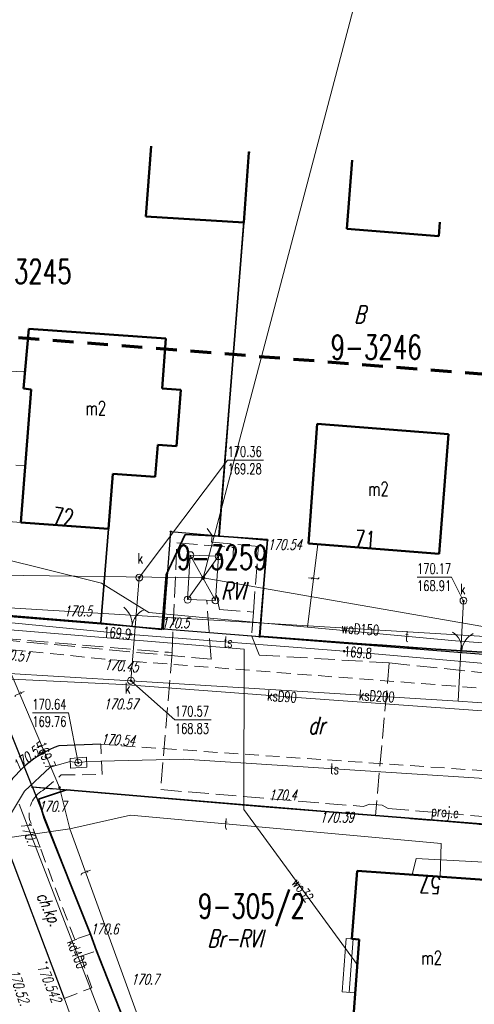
# Model space of a CAD drawing. Header units: metres. Extents: x 6508568 to 6510700, y 5686621 to 5687515.
# Tile 5 of 25: x 6508758 to 6508791, y 5686940 to 5687012. Entities that reach past the tile are written whole.
import ezdxf
from ezdxf.enums import TextEntityAlignment as Align

# ---------------------------------------------------------------- set-up
doc = ezdxf.new("R2010")
doc.units = ezdxf.units.M
for name, pattern in [('1', [0]), ('1_SUEP_A', [0]), ('1_SUEP_B', [10, 10]), ('1_SUEP_C', [12, 12]), ('1_SUKP', [0]), ('1_SUPK', [0]), ('1_SUPP_P', [2, 1.5, -0.5]), ('1_SUTP_A', [0]), ('1_SUWP', [0]), ('2_EGBU_A', [0]), ('4', [2.5, 1.5, -1]), ('BGS', [7.5, 7.5]), ('BLO', [0]), ('GDE', [0]), ('KOC', [2, 1.5, -0.5]), ('KOJ', [0]), ('KOU', [1.5, 1, -0.5]), ('SCH', [0])]:
    doc.linetypes.add(name, pattern=pattern)
doc.layers.get('0').update_dxf_attribs({"color": 250, "linetype": 'CONTINUOUS', "lineweight": 100})
for name, color, linetype, lineweight, true_color in [('Dzialki', 7, 'GDE', 25, 0x000000), ('EADTD_T_0', 214, 'CONTINUOUS', 25, 0x800080), ('EBTPO_L_2', 194, 'BLO', 18, 0x400080), ('EBUPP_L_1', 14, '1', 50, 0x800000), ('EGBB_E_T_0', 7, 'CONTINUOUS', 20, 0x000000), ('EGBB_L_0', 34, '2_EGBU_A', 50, 0x804000), ('EKLPK_L_0', 112, '4', 18, 0x00bb5e), ('EKLTK_T_0', 112, 'CONTINUOUS', 18, 0x00b95c), ('Numery_dzialek', 7, 'CONTINUOUS', 18, 0x000000), ('P_SUEP_E_T_0', 1, 'CONTINUOUS', 0, 0xff0000), ('P_SUEP_L_0', 1, '1_SUPP_P', 18, 0xff0000), ('Punkty', 7, 'CONTINUOUS', 25, 0x000000), ('SDROK_T_1', 7, 'CONTINUOUS', 18, 0x000000), ('SDRPK_L_0', 7, 'KOJ', 25, 0x000000), ('SDRPK_L_1', 7, 'KOU', 18, 0x000000), ('SDRPK_L_2', 7, 'KOC', 18, 0x000000), ('SUE_T_5', 1, 'CONTINUOUS', 18, 0xff0000), ('SUEP_L_0', 1, '1_SUEP_A', 18, 0xff0000), ('SUK_E_T_4', 34, 'CONTINUOUS', 0, 0x803300), ('SUK_T_3', 34, 'CONTINUOUS', 18, 0x803300), ('SUKP_E_T_0', 34, 'CONTINUOUS', 0, 0x803300), ('SUKP_L_0', 34, '1_SUKP', 18, 0x803300), ('SUKR_T_0', 34, 'CONTINUOUS', 18, 0x803300), ('SUP_L_1', 7, '1_SUPK', 18, 0x000000), ('SUP_T_0', 7, 'CONTINUOUS', 18, 0x000000), ('SUP_T_2', 7, 'CONTINUOUS', 18, 0x000000), ('SUTP_E_T_0', 30, 'CONTINUOUS', 0, 0xff9100), ('SUTP_L_0', 30, '1_SUTP_A', 18, 0xff9100), ('SUTR_T_0', 30, 'CONTINUOUS', 18, 0xff9100), ('SUWP_E_T_0', 5, 'CONTINUOUS', 0, 0x0000ff), ('SUWP_L_0', 5, '1_SUWP', 18, 0x0000ff), ('SZOPO_L_0', 7, 'BGS', 35, 0x000000), ('SZOPO_T_0', 7, 'CONTINUOUS', 18, 0x000000), ('WUKOS_T_1', 14, 'CONTINUOUS', 18, 0x800000), ('ZAKRES_L_0', 230, '4', 70, 0xff0080)]:
    doc.layers.add(name, color=color, linetype=linetype, lineweight=lineweight, true_color=true_color)
doc.styles.get("Standard").update_dxf_attribs({"font": 'Simplex.SHX', "width": 0.75})

# ---------------------------------------------------------------- blocks, each defined once
blk = doc.blocks.new('GRO')
at = {"linetype": 'CONTINUOUS'}
blk.add_circle((0, 0), 0.045, dxfattribs=at)
blk = doc.blocks.new('BGB')
at = {"linetype": 'CONTINUOUS'}
for centre, start, end in [((-1.5, 0), 359.99955, 60), ((1.5, 0), 120, 180.00045)]:
    blk.add_arc(centre, 1.5, start, end, dxfattribs=at)
blk = doc.blocks.new('WSP')
at = {"linetype": 'CONTINUOUS'}
blk.add_circle((0, 0), 0.045, dxfattribs=at)
blk = doc.blocks.new('2_SUET')
at = {"linetype": 'CONTINUOUS'}
for radius in [0.125, 0.113, 0.1, 0.0875, 0.075, 0.0625, 0.05, 0.0375, 0.025, 0.0125, 0.0025]:
    blk.add_circle((0, 0), radius, dxfattribs=at)
blk = doc.blocks.new('2_SUKS')
at = {"linetype": 'CONTINUOUS'}
blk.add_circle((0, 0), 0.25, dxfattribs=at)
blk = doc.blocks.new('2_SUPS')
at = {"linetype": 'CONTINUOUS'}
blk.add_circle((0, 0), 0.0625, dxfattribs=at)
blk = doc.blocks.new('2_SUPP')
at = {"linetype": 'CONTINUOUS'}
blk.add_circle((0, 0), 0.25, dxfattribs=at)
blk = doc.blocks.new('2_SUPK')
at = {"linetype": 'CONTINUOUS'}
blk.add_circle((0, 0), 0.25, dxfattribs=at)

msp = doc.modelspace()

# ---------------------------------------------------------------- linework, layer by layer
at = {"layer": 'Dzialki'}
for p, q in [((6508774.73, 5687001.93), (6508772.56, 5686974.15)), ((6508768.53, 5686967.42), (6508769.06, 5686974.46)), ((6508769.06, 5686974.46), (6508772.56, 5686974.15)), ((6508772.56, 5686974.15), (6508776.06, 5686973.84)), ((6508776.06, 5686973.84), (6508775.51, 5686966.86)), ((6508753.93, 5686968.58), (6508768.53, 5686967.42)), ((6508759.03, 5686955.94), (6508753.93, 5686968.58)), ((6508768.53, 5686967.42), (6508775.51, 5686966.86)), ((6508775.51, 5686966.86), (6508792.03, 5686965.57)), ((6508816.68, 5686951.15), (6508759.03, 5686955.94)), ((6508759.03, 5686955.94), (6508766.72, 5686936.36))]:
    msp.add_line(p, q, dxfattribs=at)
at = {"layer": 'EBTPO_L_2', "linetype": 'SCH', "lineweight": 18}
for p, q in [((6508781.783, 5686944.992), (6508781.489, 5686941.122)), ((6508782.727, 5686944.92), (6508781.783, 5686944.992)), ((6508782.281, 5686944.954), (6508781.988, 5686941.084)), ((6508782.434, 5686941.05), (6508781.489, 5686941.122))]:
    msp.add_line(p, q, dxfattribs=at)
at = {"layer": 'EBUPP_L_1', "linetype": '1'}
for p, q in [((6508767.641, 5687002.381), (6508767.241, 5686997.28)), ((6508774.351, 5686996.85), (6508774.731, 5687001.931)), ((6508782.211, 5687001.37), (6508781.821, 5686996.39)), ((6508767.241, 5686997.28), (6508774.351, 5686996.85)), ((6508788.491, 5686995.861), (6508788.571, 5686996.888)), ((6508781.821, 5686996.39), (6508788.491, 5686995.861)), ((6508758.371, 5686984.821), (6508758.771, 5686989.16)), ((6508758.771, 5686989.16), (6508768.711, 5686988.441)), ((6508768.711, 5686988.441), (6508768.429, 5686984.834)), ((6508758.921, 5686984.761), (6508758.18, 5686975.12)), ((6508758.371, 5686984.821), (6508758.921, 5686984.761)), ((6508769.799, 5686984.728), (6508768.429, 5686984.834)), ((6508769.799, 5686984.728), (6508769.48, 5686980.64)), ((6508779.68, 5686982.271), (6508779.06, 5686973.601)), ((6508789.201, 5686981.53), (6508779.68, 5686982.271)), ((6508788.531, 5686972.86), (6508789.201, 5686981.53)), ((6508768.112, 5686980.751), (6508767.931, 5686978.421)), ((6508769.48, 5686980.64), (6508768.112, 5686980.751)), ((6508764.541, 5686974.671), (6508764.847, 5686978.657)), ((6508767.931, 5686978.421), (6508764.847, 5686978.657)), ((6508758.18, 5686975.12), (6508764.541, 5686974.671)), ((6508779.06, 5686973.601), (6508788.531, 5686972.86))]:
    msp.add_line(p, q, dxfattribs=at)
at = {"layer": 'EGBB_L_0', "linetype": '2_EGBU_A'}
for p, q in [((6508767.641, 5687002.381), (6508767.241, 5686997.28)), ((6508774.351, 5686996.85), (6508774.731, 5687001.931)), ((6508782.211, 5687001.37), (6508781.821, 5686996.39)), ((6508767.241, 5686997.28), (6508774.351, 5686996.85)), ((6508788.491, 5686995.861), (6508788.571, 5686996.888)), ((6508781.821, 5686996.39), (6508788.491, 5686995.861)), ((6508758.371, 5686984.821), (6508758.771, 5686989.16)), ((6508758.771, 5686989.16), (6508768.711, 5686988.441)), ((6508768.711, 5686988.441), (6508768.429, 5686984.834)), ((6508758.921, 5686984.761), (6508758.18, 5686975.12)), ((6508758.371, 5686984.821), (6508758.921, 5686984.761)), ((6508769.799, 5686984.728), (6508768.429, 5686984.834)), ((6508769.799, 5686984.728), (6508769.48, 5686980.64)), ((6508779.68, 5686982.271), (6508779.06, 5686973.601)), ((6508789.201, 5686981.53), (6508779.68, 5686982.271)), ((6508788.531, 5686972.86), (6508789.201, 5686981.53)), ((6508768.112, 5686980.751), (6508767.931, 5686978.421)), ((6508769.48, 5686980.64), (6508768.112, 5686980.751)), ((6508764.541, 5686974.671), (6508764.847, 5686978.657)), ((6508767.931, 5686978.421), (6508764.847, 5686978.657)), ((6508758.18, 5686975.12), (6508764.541, 5686974.671)), ((6508779.06, 5686973.601), (6508788.531, 5686972.86)), ((6508782.201, 5686944.96), (6508782.571, 5686949.88)), ((6508782.571, 5686949.88), (6508793.161, 5686949.15)), ((6508782.201, 5686944.96), (6508782.727, 5686944.92)), ((6508782.281, 5686939.03), (6508782.727, 5686944.92))]:
    msp.add_line(p, q, dxfattribs=at)
at = {"layer": 'EKLPK_L_0', "linetype": '4'}
for p, q in [((6508769.061, 5686974.46), (6508768.533, 5686967.417)), ((6508772.561, 5686974.151), (6508769.061, 5686974.46)), ((6508776.06, 5686973.841), (6508772.561, 5686974.151)), ((6508775.511, 5686966.861), (6508776.06, 5686973.841)), ((6508768.533, 5686967.417), (6508753.93, 5686968.58)), ((6508759.03, 5686955.94), (6508753.93, 5686968.58)), ((6508775.511, 5686966.861), (6508768.533, 5686967.417)), ((6508792.026, 5686965.57), (6508775.511, 5686966.861)), ((6508759.03, 5686955.94), (6508816.68, 5686951.15)), ((6508766.72, 5686936.36), (6508759.03, 5686955.94))]:
    msp.add_line(p, q, dxfattribs=at)
at = {"layer": 'P_SUEP_L_0', "linetype": '1_SUPP_P'}
for p, q in [((6508772.06, 5686974.17), (6508771.7, 5686974.69)), ((6508772.02, 5686973.69), (6508772.06, 5686974.17)), ((6508769.15, 5686965.7), (6508769.5, 5686973.66)), ((6508769.5, 5686973.66), (6508773.62, 5686973.3)), ((6508775.42, 5686973.39), (6508772.02, 5686973.69)), ((6508773.62, 5686973.3), (6508773.55, 5686972.43)), ((6508775.05, 5686968.63), (6508775.42, 5686973.39)), ((6508772.385, 5686969.85), (6508772.6, 5686968.83)), ((6508771.978, 5686965.212), (6508771.672, 5686969.46)), ((6508772.6, 5686968.83), (6508775.05, 5686968.63)), ((6508775.05, 5686968.63), (6508774.92, 5686966.94)), ((6508756.68, 5686966.74), (6508768.9, 5686965.72)), ((6508774.92, 5686966.94), (6508775.48, 5686965.52)), ((6508756.627, 5686966.647), (6508771.978, 5686965.212)), ((6508769.15, 5686965.7), (6508768.33, 5686955.77)), ((6508768.9, 5686965.72), (6508769.15, 5686965.7)), ((6508775.48, 5686965.52), (6508784.908, 5686964.952)), ((6508784.908, 5686964.952), (6508783.9, 5686953.88)), ((6508784.908, 5686964.952), (6508823.19, 5686960.95)), ((6508768.33, 5686955.77), (6508783.02, 5686954.55)), ((6508783.02, 5686954.55), (6508783.5, 5686954.72)), ((6508783.5, 5686954.72), (6508784.4, 5686954.64)), ((6508784.4, 5686954.64), (6508784.82, 5686954.4)), ((6508784.82, 5686954.4), (6508816.73, 5686951.75))]:
    msp.add_line(p, q, dxfattribs=at)
at = {"layer": 'SDRPK_L_0', "linetype": 'KOJ'}
for p, q in [((6508763.977, 5686959.055), (6508760.928, 5686958.946)), ((6508756.715, 5686952.871), (6508761.33, 5686940.652))]:
    msp.add_line(p, q, dxfattribs=at)
msp.add_arc((6508763.683, 5686951.546), 7.896, 110.42469, 150.58971, dxfattribs=at)
at = {"layer": 'SDRPK_L_1', "linetype": 'KOU'}
for p, q in [((6508764.282, 5686965.225), (6508756.426, 5686966.025)), ((6508794.211, 5686962.917), (6508764.282, 5686965.225)), ((6508764.092, 5686956.868), (6508763.977, 5686959.055)), ((6508763.977, 5686959.055), (6508793.924, 5686956.995)), ((6508759.77, 5686955.721), (6508761.12, 5686956.833)), ((6508761.12, 5686956.833), (6508764.092, 5686956.868)), ((6508762.089, 5686944.905), (6508758.819, 5686953.615)), ((6508763.245, 5686945.303), (6508762.089, 5686944.905)), ((6508763.671, 5686944.085), (6508763.245, 5686945.303)), ((6508762.532, 5686943.707), (6508763.671, 5686944.085)), ((6508763.333, 5686941.424), (6508762.532, 5686943.707)), ((6508761.33, 5686940.652), (6508763.333, 5686941.424)), ((6508767.437, 5686924.204), (6508761.33, 5686940.652))]:
    msp.add_line(p, q, dxfattribs=at)
at = {"layer": 'SDRPK_L_2', "linetype": 'KOC'}
for p, q in [((6508749.82, 5686979.58), (6508758.497, 5686979.243)), ((6508758.18, 5686975.12), (6508751.211, 5686975.672))]:
    msp.add_line(p, q, dxfattribs=at)
msp.add_arc((6508760.752, 5686954.01), 1.973, 119.84103, 191.54972, dxfattribs=at)
at = {"layer": 'SUEP_L_0', "linetype": '1_SUEP_C'}
msp.add_line((6508771.401, 5686971.107), (6508788.455, 5687035.569), dxfattribs=at)
at = {"layer": 'SUEP_L_0', "linetype": '1_SUEP_B'}
for p in [(6508738.057, 5686971.581), (6508823.52, 5686962.06)]:
    msp.add_line(p, (6508771.401, 5686971.107), dxfattribs=at)
at = {"layer": 'SUEP_L_0', "linetype": '1_SUEP_A'}
for p, q in [((6508786.859, 5686950.787), (6508786.577, 5686949.604)), ((6508793.25, 5686950.447), (6508786.859, 5686950.787))]:
    msp.add_line(p, q, dxfattribs=at)
at = {"layer": 'SUKP_L_0', "linetype": '1_SUKP'}
for p, q in [((6508766.774, 5686971.137), (6508766.166, 5686963.662)), ((6508789.914, 5686962.189), (6508790.289, 5686969.466)), ((6508752.107, 5686964.035), (6508765.582, 5686963.379)), ((6508766.166, 5686963.662), (6508752.181, 5686964.478)), ((6508765.582, 5686963.379), (6508778.529, 5686962.42)), ((6508789.914, 5686962.189), (6508766.166, 5686963.662)), ((6508778.529, 5686962.42), (6508804.124, 5686960.594)), ((6508796.92, 5686961.673), (6508789.914, 5686962.189)), ((6508758.057, 5686954.722), (6508763.942, 5686939.522))]:
    msp.add_line(p, q, dxfattribs=at)
at = {"layer": 'SUKR_T_0', "linetype": 'CONTINUOUS', "lineweight": 0}
for p, q in [((6508766.774, 5686971.137), (6508773.182, 5686979.635)), ((6508773.182, 5686979.635), (6508775.787, 5686979.635)), ((6508786.921, 5686971.163), (6508789.418, 5686971.163)), ((6508790.287, 5686969.427), (6508789.418, 5686971.163)), ((6508766.166, 5686963.662), (6508769.358, 5686960.821)), ((6508769.358, 5686960.821), (6508771.991, 5686960.821))]:
    msp.add_line(p, q, dxfattribs=at)
at = {"layer": 'SUP_L_1', "linetype": '1_SUPK'}
for p, q in [((6508762.934, 5686958.119), (6508761.751, 5686958.037)), ((6508762.974, 5686957.406), (6508762.934, 5686958.119)), ((6508761.751, 5686958.037), (6508761.778, 5686957.331)), ((6508761.778, 5686957.331), (6508762.974, 5686957.406))]:
    msp.add_line(p, q, dxfattribs=at)
at = {"layer": 'SUP_T_2', "lineweight": 0}
for p, q in [((6508770.277, 5686969.534), (6508770.477, 5686972.756)), ((6508770.277, 5686969.534), (6508772.525, 5686972.681)), ((6508772.3, 5686969.484), (6508770.477, 5686972.756)), ((6508772.525, 5686972.681), (6508770.477, 5686972.756)), ((6508772.3, 5686969.484), (6508772.525, 5686972.681)), ((6508770.277, 5686969.534), (6508772.3, 5686969.484))]:
    msp.add_line(p, q, dxfattribs=at)
at = {"layer": 'SUTP_L_0', "linetype": '1_SUTP_A'}
for p, q in [((6508755.801, 5686985.988), (6508758.489, 5686986.096)), ((6508764.024, 5686970.732), (6508752.962, 5686973.461)), ((6508779.729, 5686973.549), (6508778.978, 5686967.543)), ((6508767.475, 5686968.614), (6508764.024, 5686970.732)), ((6508754, 5686968.19), (6508766.19, 5686967.02)), ((6508755.733, 5686968.233), (6508760.991, 5686955.925)), ((6508778.978, 5686967.543), (6508767.475, 5686968.614)), ((6508789.707, 5686966.543), (6508778.978, 5686967.543)), ((6508766.19, 5686967.02), (6508781.63, 5686965.8)), ((6508789.707, 5686966.543), (6508880.91, 5686959.928)), ((6508781.63, 5686965.8), (6508822.73, 5686962.24)), ((6508760.32, 5686957.4), (6508761.76, 5686957.8)), ((6508761.76, 5686957.8), (6508762.35, 5686957.72)), ((6508762.35, 5686957.72), (6508762.96, 5686957.82)), ((6508762.96, 5686957.82), (6508770, 5686957.97)), ((6508770, 5686957.97), (6508792.57, 5686956.52)), ((6508758.46, 5686955.65), (6508760.32, 5686957.4)), ((6508756.93, 5686953.13), (6508758.46, 5686955.65)), ((6508760.991, 5686955.925), (6508761.746, 5686952.944)), ((6508761.746, 5686952.944), (6508766.148, 5686953.929)), ((6508766.148, 5686953.929), (6508788.66, 5686951.869)), ((6508748.22, 5686950.957), (6508761.746, 5686952.944)), ((6508761.746, 5686952.944), (6508767.854, 5686936.118)), ((6508788.66, 5686951.869), (6508788.593, 5686949.465))]:
    msp.add_line(p, q, dxfattribs=at)
at = {"layer": 'SUTR_T_0', "linetype": 'CONTINUOUS', "lineweight": 0}
for p in [(6508759.017, 5686961.33), (6508762.35, 5686957.72)]:
    msp.add_line(p, (6508761.65, 5686961.33), dxfattribs=at)
at = {"layer": 'SUWP_L_0', "linetype": '1_SUWP'}
for p, q in [((6508802.511, 5686966.219), (6508756.032, 5686969.011)), ((6508755.784, 5686967.491), (6508774.389, 5686965.943)), ((6508774.389, 5686965.943), (6508774.35, 5686954.345)), ((6508774.35, 5686954.345), (6508781.728, 5686944.273)), ((6508781.728, 5686944.273), (6508782.589, 5686943.097))]:
    msp.add_line(p, q, dxfattribs=at)
at = {"layer": 'SZOPO_L_0', "linetype": 'BGS'}
for p, q in [((6508774.351, 5686996.85), (6508772.538, 5686974.143)), ((6508763.98, 5686967.839), (6508764.541, 5686974.671)), ((6508768.728, 5686971.336), (6508770.108, 5686974.25)), ((6508770.108, 5686974.25), (6508772.538, 5686974.143)), ((6508772.538, 5686974.143), (6508776.085, 5686973.903)), ((6508776.085, 5686973.903), (6508775.496, 5686966.877)), ((6508768.418, 5686967.366), (6508768.728, 5686971.336)), ((6508763.98, 5686967.839), (6508753.741, 5686968.667)), ((6508763.98, 5686967.839), (6508768.418, 5686967.366)), ((6508775.496, 5686966.877), (6508783.23, 5686966.305)), ((6508783.23, 5686966.305), (6508784.408, 5686966.246)), ((6508784.408, 5686966.246), (6508787.932, 5686965.974)), ((6508787.932, 5686965.974), (6508792.004, 5686965.703)), ((6508761.485, 5686955.748), (6508759.464, 5686955.082)), ((6508775.66, 5686954.54), (6508761.485, 5686955.748)), ((6508759.464, 5686955.082), (6508759.874, 5686953.701)), ((6508775.66, 5686954.54), (6508794.13, 5686953.083)), ((6508759.874, 5686953.701), (6508763.245, 5686945.303)), ((6508763.245, 5686945.303), (6508763.671, 5686944.085)), ((6508763.671, 5686944.085), (6508766.72, 5686936.439))]:
    msp.add_line(p, q, dxfattribs=at)
at = {"layer": 'ZAKRES_L_0', "linetype": '4'}
msp.add_line((6508755.53, 5686988.72), (6508933.22, 5686974.8), dxfattribs=at)

# ---------------------------------------------------------------- block references
at = {"layer": 'Punkty'}
for p in [(6508774.73, 5687001.93), (6508769.06, 5686974.46), (6508772.56, 5686974.15), (6508776.06, 5686973.84), (6508768.53, 5686967.42), (6508775.51, 5686966.86), (6508759.03, 5686955.94)]:
    msp.add_blockref('GRO', p, dxfattribs=at)
at = {"layer": 'SUE_T_5'}
msp.add_blockref('2_SUET', (6508771.401, 5686971.107), dxfattribs=at)
at = {"layer": 'SUK_T_3'}
for p in [(6508766.774, 5686971.137), (6508790.289, 5686969.466), (6508766.166, 5686963.662)]:
    msp.add_blockref('2_SUKS', p, dxfattribs=at)
at = {"layer": 'SUKR_T_0'}
for p in [(6508766.774, 5686971.137), (6508790.287, 5686969.427), (6508766.166, 5686963.662)]:
    msp.add_blockref('2_SUPS', p, dxfattribs=at)
at = {"layer": 'SUP_T_0'}
msp.add_blockref('2_SUPK', (6508762.35, 5686957.72), dxfattribs=at)
at = {"layer": 'SUP_T_2'}
for p in [(6508770.477, 5686972.756), (6508772.525, 5686972.681), (6508770.277, 5686969.534), (6508772.3, 5686969.484)]:
    msp.add_blockref('2_SUPP', p, dxfattribs=at)
at = {"layer": 'SUTR_T_0'}
for p in [(6508766.19, 5686967.02), (6508781.63, 5686965.8), (6508760.991, 5686955.925)]:
    msp.add_blockref('2_SUPS', p, dxfattribs=at)
at = {"layer": 'SUTR_T_0', "rotation": 359.99999749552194}
msp.add_blockref('2_SUPS', (6508762.35, 5686957.72), dxfattribs=at)
at = {"layer": 'SZOPO_T_0'}
for p, rotation in [((6508766.24, 5686967.6), 353.2986576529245), ((6508790.166, 5686965.826), 356.192835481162)]:
    msp.add_blockref('BGB', p, dxfattribs=dict(at, rotation=rotation))
at = {"layer": 'WUKOS_T_1', "rotation": 269.9999974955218}
msp.add_blockref('wsP', (6508760.04, 5686943.26), dxfattribs=at)

# ---------------------------------------------------------------- texts
at = {"layer": 'EADTD_T_0', "width": 0.7}
for s, rotation, p in [('72', 352.62, (6508761.2, 5686974.91)), ('71', 355.53, (6508783.11, 5686973.28)), ('57', 176.06, (6508787.93, 5686949.51))]:
    msp.add_text(s, height=1.25, rotation=rotation, dxfattribs=at).set_placement(p, align=Align.CENTER)
at = {"layer": 'EGBB_E_T_0', "width": 0.7}
for p in [(6508763.618, 5686983.401), (6508784.118, 5686977.566), (6508787.983, 5686943.6)]:
    msp.add_text('m2', height=1, dxfattribs=at).set_placement(p, align=Align.MIDDLE)
at = {"layer": 'EKLTK_T_0', "oblique": 15, "width": 0.7}
for s, p in [('B', (6508782.752, 5686990.196)), ('dr', (6508779.625, 5686960.425))]:
    msp.add_text(s, height=1.25, dxfattribs=at).set_placement(p, align=Align.MIDDLE)
for s, p in [('RVI', (6508772.717, 5686970.794)), ('Br-RVI', (6508771.718, 5686945.608))]:
    msp.add_text(s, height=1.25, dxfattribs=at).set_placement(p, align=Align.TOP_LEFT)
at = {"layer": 'Numery_dzialek', "width": 0.7}
for s, p in [('9-3245', (6508755.26, 5686994.18)), ('9-3246', (6508780.65, 5686988.7)), ('9-3259', (6508769.482, 5686973.477)), ('9-305/2', (6508771.031, 5686948.212))]:
    msp.add_text(s, height=1.75, dxfattribs=at).set_placement(p, align=Align.TOP_LEFT)
at = {"layer": 'P_SUEP_E_T_0', "lineweight": 9, "width": 0.7}
msp.add_text('proj.e', height=0.75, rotation=355.2527, dxfattribs=at).set_placement((6508788.945, 5686954.057), align=Align.MIDDLE)
at = {"layer": 'SDROK_T_1', "oblique": 15, "width": 0.7}
msp.add_text('ch.kp.', height=0.9, rotation=294.51688, dxfattribs=at).set_placement((6508760.098, 5686947.069), align=Align.MIDDLE)
at = {"layer": 'SUK_E_T_4', "lineweight": 9, "width": 0.7}
for p in [(6508766.66, 5686972.148), (6508790.049, 5686969.925), (6508765.74, 5686962.747)]:
    msp.add_text('k', height=0.75, dxfattribs=at).set_placement(p)
at = {"layer": 'SUKP_E_T_0', "lineweight": 9, "width": 0.7}
for s, rotation, p in [('ksD90', 355.76361, (6508777.131, 5686962.524)), ('ksD200', 356.44875, (6508784.003, 5686962.555)), ('kd400', 291.16675, (6508762.259, 5686943.87))]:
    msp.add_text(s, height=0.75, rotation=rotation, dxfattribs=at).set_placement(p, align=Align.MIDDLE)
at = {"layer": 'SUKR_T_0', "lineweight": 9, "width": 0.7}
for s, p in [('170.36', (6508773.182, 5686980.635)), ('169.28', (6508773.182, 5686979.385)), ('170.17', (6508786.921, 5686972.163)), ('168.91', (6508786.921, 5686970.913)), ('170.57', (6508769.358, 5686961.821)), ('168.83', (6508769.358, 5686960.571))]:
    msp.add_text(s, height=0.75, dxfattribs=at).set_placement(p, align=Align.TOP_LEFT)
at = {"layer": 'SUTP_E_T_0', "lineweight": 9, "width": 0.7}
for s, rotation, p in [('t', 82.87092, (6508779.421, 5686971.089)), ('ts', 355.48213, (6508773.226, 5686966.464)), ('t', 354.67579, (6508786.197, 5686966.87)), ('t', 293.13223, (6508758.088, 5686962.72)), ('ts', 356.3, (6508780.94, 5686957.27)), ('t', 354.77111, (6508773.071, 5686953.295)), ('t', 289.95033, (6508762.892, 5686949.788))]:
    msp.add_text(s, height=0.75, rotation=rotation, dxfattribs=at).set_placement(p, align=Align.MIDDLE)
at = {"layer": 'SUTR_T_0', "lineweight": 9, "width": 0.7}
for s, rotation, p in [('169.9', 354.51753, (6508766.19, 5686967.02)), ('169.7', 293.13, (6508760.397, 5686957.316))]:
    msp.add_text(s, height=0.75, rotation=rotation, dxfattribs=at).set_placement(p, align=Align.MIDDLE_RIGHT)
msp.add_text('169.8', height=0.75, rotation=355.04951, dxfattribs=at).set_placement((6508781.63, 5686965.8), align=Align.MIDDLE_LEFT)
for s, p in [('170.64', (6508759.017, 5686962.33)), ('169.76', (6508759.017, 5686961.08))]:
    msp.add_text(s, height=0.75, dxfattribs=at).set_placement(p, align=Align.TOP_LEFT)
at = {"layer": 'SUWP_E_T_0', "lineweight": 9, "width": 0.7}
for s, rotation, p in [('woD150', 356.56272, (6508782.8, 5686967.403)), ('wo32', 306.2252, (6508778.636, 5686948.494))]:
    msp.add_text(s, height=0.75, rotation=rotation, dxfattribs=at).set_placement(p, align=Align.MIDDLE)
at = {"layer": 'WUKOS_T_1', "oblique": 15, "width": 0.7}
for s, p in [('170.54', (6508776.085, 5686973.903)), ('170.5', (6508761.32, 5686969.077)), ('170.57', (6508764.2, 5686962.342)), ('170.39', (6508779.875, 5686954.151))]:
    msp.add_text(s, height=0.75, dxfattribs=at).set_placement(p, align=Align.TOP_LEFT)
for s, p in [('170.5', (6508768.384, 5686967.47)), ('170.4', (6508776.171, 5686955.002)), ('170.4', (6508776.171, 5686955.002)), ('170.7', (6508759.464, 5686954.182)), ('170.6', (6508763.245, 5686945.303)), ('170.6', (6508763.245, 5686945.303)), ('170.7', (6508766.185, 5686941.66))]:
    msp.add_text(s, height=0.75, dxfattribs=at).set_placement(p)
for s, rotation, p in [('170.51', 353.78345, (6508756.426, 5686966.025)), ('170.45', 355.09961, (6508764.282, 5686965.225)), ('170.7', 290.57522, (6508758.819, 5686953.615)), ('170.542', 292.52899, (6508760.04, 5686943.26)), ('170.52.', 289.01486, (6508757.99, 5686942.84))]:
    msp.add_text(s, height=0.75, rotation=rotation, dxfattribs=at).set_placement(p, align=Align.TOP_LEFT)
for s, rotation, p in [('170.54', 357.29437, (6508763.977, 5686959.055)), ('170.55', 37.6257, (6508757.956, 5686957.089))]:
    msp.add_text(s, height=0.75, rotation=rotation, dxfattribs=at).set_placement(p)

doc.saveas('drawing.dxf')
